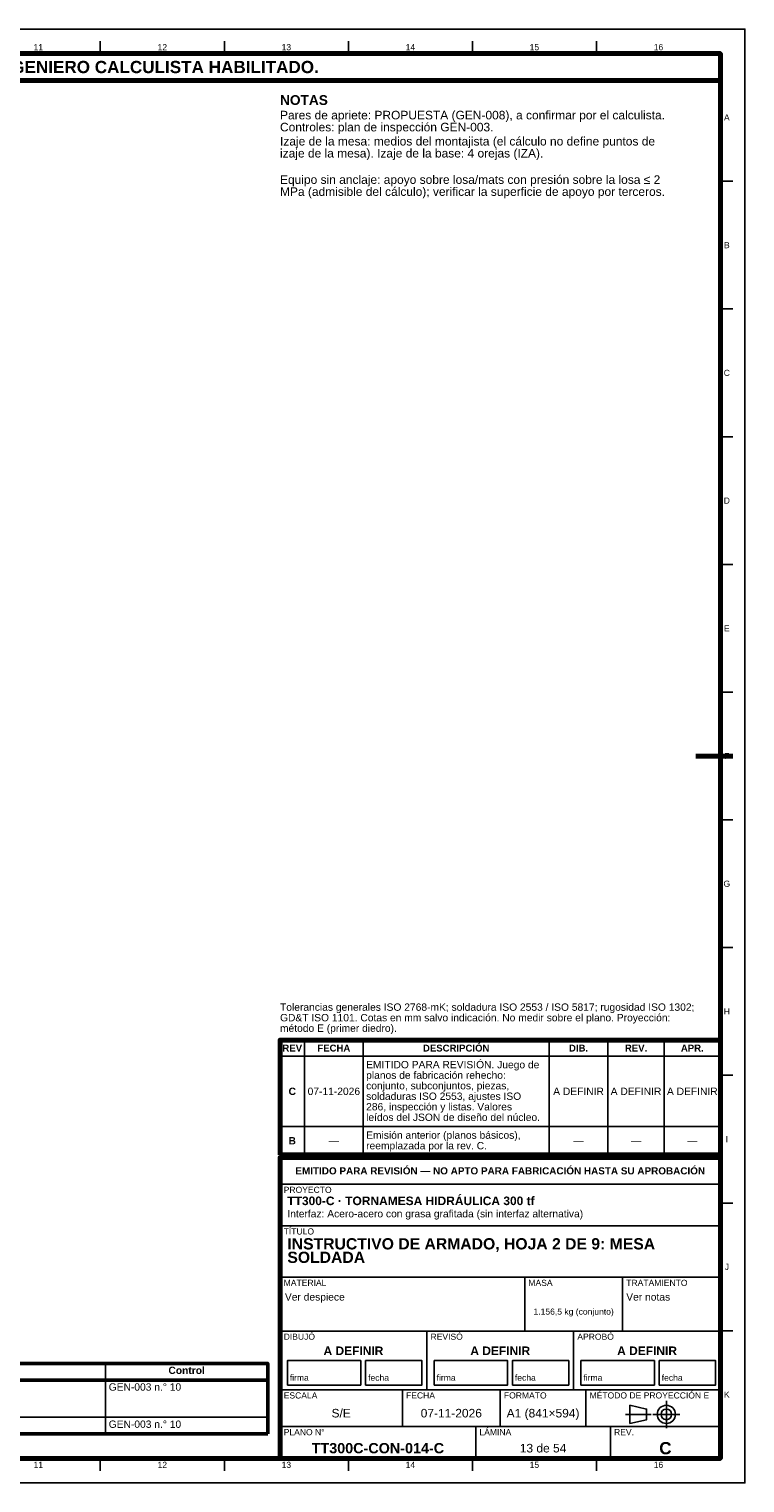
# Model space of a CAD drawing. Header units: millimetres. Extents: x 0 to 841, y 0 to 594.
# Tile 46 of 46: x 548 to 841, y 0 to 594. Entities that reach past the tile are written whole.
import ezdxf
from ezdxf.enums import TextEntityAlignment as Align

# ---------------------------------------------------------------- set-up
doc = ezdxf.new("R2010")
doc.units = ezdxf.units.MM
doc.linetypes.add('EJE', pattern=[31, 20, -4, 3, -4])
for name, color, linetype, lineweight in [('EJE', 7, 'EJE', 25), ('FINA', 7, 'CONTINUOUS', 25), ('MARCO', 7, 'CONTINUOUS', 70), ('TXT', 7, 'CONTINUOUS', 25), ('VIS', 7, 'CONTINUOUS', 50)]:
    doc.layers.add(name, color=color, linetype=linetype, lineweight=lineweight)
doc.styles.add('STD', font='LiberationSans-Regular.ttf')
doc.styles.add('STDB', font='LiberationSans-Bold.ttf')

msp = doc.modelspace()

# ---------------------------------------------------------------- linework, layer by layer
at = {"layer": 'EJE'}
for p, q in [((808.88, 22.42), (808.88, 33.58)), ((792.14, 28), (802.68, 28)), ((803.3, 28), (814.46, 28))]:
    msp.add_line(p, q, dxfattribs=at)
at = {"layer": 'FINA'}
for p, q in [((577.56, 584), (577.56, 589)), ((628.25, 584), (628.25, 589)), ((678.94, 584), (678.94, 589)), ((729.62, 584), (729.62, 589)), ((780.31, 584), (780.31, 589)), ((831, 531.82), (836, 531.82)), ((831, 479.64), (836, 479.64)), ((831, 427.45), (836, 427.45)), ((831, 375.27), (836, 375.27)), ((831, 323.09), (836, 323.09)), ((831, 270.91), (836, 270.91)), ((831, 218.73), (836, 218.73)), ((661, 134), (661, 180.9)), ((685, 134), (685, 180.9)), ((761, 134), (761, 180.9)), ((785, 134), (785, 180.9)), ((808, 134), (808, 180.9)), ((651, 174.4), (831, 174.4)), ((831, 166.55), (836, 166.55)), ((651, 145.6), (831, 145.6)), ((651, 134), (831, 134)), ((651, 133), (831, 133)), ((651, 122), (831, 122)), ((831, 114.36), (836, 114.36)), ((651, 105), (831, 105)), ((651, 84), (831, 84)), ((751, 62), (751, 84)), ((791, 62), (791, 84)), ((651, 62), (831, 62)), ((711, 38), (711, 62)), ((771, 38), (771, 62)), ((831, 62.18), (836, 62.18)), ((579.68, 48.8), (579.68, 20)), ((25, 42), (646, 42)), ((651, 38), (831, 38)), ((701, 23), (701, 38)), ((741, 23), (741, 38)), ((776, 23), (776, 38)), ((25, 26.8), (646, 26.8)), ((651, 23), (831, 23)), ((731, 10), (731, 23)), ((786, 10), (786, 23)), ((577.56, 10), (577.56, 5)), ((628.25, 10), (628.25, 5)), ((678.94, 10), (678.94, 5)), ((729.62, 10), (729.62, 5)), ((780.31, 10), (780.31, 5))]:
    msp.add_line(p, q, dxfattribs=at)
for points in [[(0, 0), (841, 0), (841, 594), (0, 594)], [(654, 40), (684, 40), (684, 50), (654, 50)], [(686, 40), (709, 40), (709, 50), (686, 50)], [(714, 40), (744, 40), (744, 50), (714, 50)], [(746, 40), (769, 40), (769, 50), (746, 50)], [(774, 40), (804, 40), (804, 50), (774, 50)], [(806, 40), (829, 40), (829, 50), (806, 50)], [(794, 24.28), (800.82, 25.83), (800.82, 30.17), (794, 31.72)]]:
    msp.add_lwpolyline(points, close=True, dxfattribs=at)
for radius in [3.72, 2.17]:
    msp.add_circle((808.88, 28), radius, dxfattribs=at)
at = {"layer": 'MARCO'}
msp.add_line((836, 297), (821, 297), dxfattribs=at)
for points in [[(20, 10), (831, 10), (831, 584), (20, 584)], [(20, 573), (831, 573), (831, 584), (20, 584)], [(651, 134), (831, 134), (831, 180.9), (651, 180.9)], [(651, 10), (831, 10), (831, 133), (651, 133)]]:
    msp.add_lwpolyline(points, close=True, dxfattribs=at)
at = {"layer": 'VIS'}
for p in [(646, 48.8), (25, 20)]:
    msp.add_line(p, (646, 20), dxfattribs=at)
msp.add_lwpolyline([(25, 42), (646, 42), (646, 48.8), (25, 48.8)], close=True, dxfattribs=at)

# ---------------------------------------------------------------- texts
at = {"layer": 'TXT'}
for s, height, style, p in [('ESTOS PLANOS NO SON VÁLIDOS PARA FABRICACIÓN HASTA SU REVISIÓN Y APROBACIÓN POR UN INGENIERO CALCULISTA HABILITADO.', 5, 'STDB', (425.5, 578.5)), ('11', 2.5, 'STD', (552.22, 586.6)), ('12', 2.5, 'STD', (602.91, 586.6)), ('13', 2.5, 'STD', (653.59, 586.6)), ('14', 2.5, 'STD', (704.28, 586.6)), ('15', 2.5, 'STD', (754.97, 586.6)), ('16', 2.5, 'STD', (805.66, 586.6)), ('A', 2.5, 'STD', (833.6, 557.91)), ('B', 2.5, 'STD', (833.6, 505.73)), ('C', 2.5, 'STD', (833.6, 453.55)), ('D', 2.5, 'STD', (833.6, 401.36)), ('E', 2.5, 'STD', (833.6, 349.18)), ('F', 2.5, 'STD', (833.6, 297)), ('G', 2.5, 'STD', (833.6, 244.82)), ('H', 2.5, 'STD', (833.6, 192.64)), ('REV', 2.8, 'STDB', (656, 177.65)), ('FECHA', 2.8, 'STDB', (673, 177.65)), ('DESCRIPCIÓN', 2.8, 'STDB', (723, 177.65)), ('DIB.', 2.8, 'STDB', (773, 177.65)), ('REV.', 2.8, 'STDB', (796.5, 177.65)), ('APR.', 2.8, 'STDB', (819.5, 177.65)), ('C', 3, 'STDB', (656, 160)), ('07-11-2026', 3, 'STD', (673, 160)), ('A DEFINIR', 3, 'STD', (773, 160)), ('A DEFINIR', 3, 'STD', (796.5, 160)), ('A DEFINIR', 3, 'STD', (819.5, 160)), ('B', 3, 'STDB', (656, 139.8)), ('—', 3, 'STD', (673, 139.8)), ('—', 3, 'STD', (773, 139.8)), ('—', 3, 'STD', (796.5, 139.8)), ('—', 3, 'STD', (819.5, 139.8)), ('I', 2.5, 'STD', (833.6, 140.45)), ('EMITIDO PARA REVISIÓN — NO APTO PARA FABRICACIÓN HASTA SU APROBACIÓN', 2.9, 'STDB', (741, 127.5)), ('J', 2.5, 'STD', (833.6, 88.27)), ('1.156,5 kg (conjunto)', 2.5, 'STD', (771, 70)), ('A DEFINIR', 3.5, 'STDB', (681, 54)), ('A DEFINIR', 3.5, 'STDB', (741, 54)), ('A DEFINIR', 3.5, 'STDB', (801, 54)), ('Control', 3, 'STDB', (612.84, 46)), ('K', 2.5, 'STD', (833.6, 36.09)), ('S/E', 3.5, 'STD', (676, 28.5)), ('07-11-2026', 3.5, 'STD', (721, 28.5)), ('A1 (841×594)', 3.5, 'STD', (758.5, 28.5)), ('TT300C-CON-014-C', 4.2, 'STDB', (691, 14.2)), ('13 de 54', 3.5, 'STD', (758.5, 14.2)), ('C', 5, 'STDB', (808.5, 14.2)), ('11', 2.5, 'STD', (552.22, 7.4)), ('12', 2.5, 'STD', (602.91, 7.4)), ('13', 2.5, 'STD', (653.59, 7.4)), ('14', 2.5, 'STD', (704.28, 7.4)), ('15', 2.5, 'STD', (754.97, 7.4)), ('16', 2.5, 'STD', (805.66, 7.4))]:
    msp.add_text(s, height=height, dxfattribs=dict(at, style=style)).set_placement(p, align=Align.MIDDLE_CENTER)
for s, height, style, p in [('NOTAS', 4, 'STDB', (651, 567)), ('Pares de apriete: PROPUESTA (GEN-008), a confirmar por el calculista.', 3.5, 'STD', (651, 560.6)), ('Controles: plan de inspección GEN-003.', 3.5, 'STD', (651, 555.7)), ('Izaje de la mesa: medios del montajista (el cálculo no define puntos de', 3.5, 'STD', (651, 549.93)), ('izaje de la mesa). Izaje de la base: 4 orejas (IZA).', 3.5, 'STD', (651, 545.03)), ('Equipo sin anclaje: apoyo sobre losa/mats con presión sobre la losa ≤ 2', 3.5, 'STD', (651, 534.25)), ('MPa (admisible del cálculo); verificar la superficie de apoyo por terceros.', 3.5, 'STD', (651, 529.35)), ('EMITIDO PARA REVISIÓN. Juego de', 3, 'STD', (686.2, 172.4)), ('planos de fabricación rehecho:', 3, 'STD', (686.2, 168.1)), ('conjunto, subconjuntos, piezas,', 3, 'STD', (686.2, 163.8)), ('soldaduras ISO 2553, ajustes ISO', 3, 'STD', (686.2, 159.5)), ('286, inspección y listas. Valores', 3, 'STD', (686.2, 155.2)), ('leídos del JSON de diseño del núcleo.', 3, 'STD', (686.2, 150.9)), ('Emisión anterior (planos básicos),', 3, 'STD', (686.2, 143.6)), ('reemplazada por la rev. C.', 3, 'STD', (686.2, 139.3)), ('PROYECTO', 2.5, 'STD', (652.5, 121)), ('TT300-C · TORNAMESA HIDRÁULICA 300 tf', 3.5, 'STDB', (654, 117)), ('Interfaz: Acero-acero con grasa grafitada (sin interfaz alternativa)', 3, 'STD', (654, 111.5)), ('TÍTULO', 2.5, 'STD', (652.5, 104)), ('INSTRUCTIVO DE ARMADO, HOJA 2 DE 9: MESA', 4.6, 'STDB', (654, 100)), ('SOLDADA', 4.6, 'STDB', (654, 94.48)), ('MATERIAL', 2.5, 'STD', (652.5, 83)), ('Ver despiece', 3, 'STD', (653, 77.5)), ('MASA', 2.5, 'STD', (752.5, 83)), ('Ver notas', 3, 'STD', (792.5, 77.5)), ('TRATAMIENTO', 2.5, 'STD', (792.5, 83)), ('DIBUJÓ', 2.5, 'STD', (652.5, 61)), ('REVISÓ', 2.5, 'STD', (712.5, 61)), ('APROBÓ', 2.5, 'STD', (772.5, 61)), ('ESCALA', 2.5, 'STD', (652.5, 37)), ('FECHA', 2.5, 'STD', (702.5, 37)), ('FORMATO', 2.5, 'STD', (742.5, 37)), ('MÉTODO DE PROYECCIÓN E', 2.5, 'STD', (777.5, 37)), ('PLANO N°', 2.5, 'STD', (652.5, 22)), ('LÁMINA', 2.5, 'STD', (732.5, 22)), ('REV.', 2.5, 'STD', (787.5, 22))]:
    msp.add_text(s, height=height, dxfattribs=dict(at, style=style)).set_placement(p, align=Align.TOP_LEFT)
at = {"layer": 'TXT', "style": 'STD'}
for s, height, p in [('Tolerancias generales ISO 2768-mK; soldadura ISO 2553 / ISO 5817; rugosidad ISO 1302;', 3, (651, 192)), ('GD&T ISO 1101. Cotas en mm salvo indicación. No medir sobre el plano. Proyección:', 3, (651, 187.7)), ('método E (primer diedro).', 3, (651, 183.4)), ('firma', 2.5, (655, 41)), ('fecha', 2.5, (687, 41)), ('firma', 2.5, (715, 41)), ('fecha', 2.5, (747, 41)), ('firma', 2.5, (775, 41)), ('fecha', 2.5, (807, 41))]:
    msp.add_text(s, height=height, dxfattribs=at).set_placement(p, align=Align.BOTTOM_LEFT)
for p in [(580.98, 39.2), (580.98, 24)]:
    msp.add_text('GEN-003 n.° 10', height=3, dxfattribs=at).set_placement(p, align=Align.MIDDLE_LEFT)

doc.saveas('drawing.dxf')
